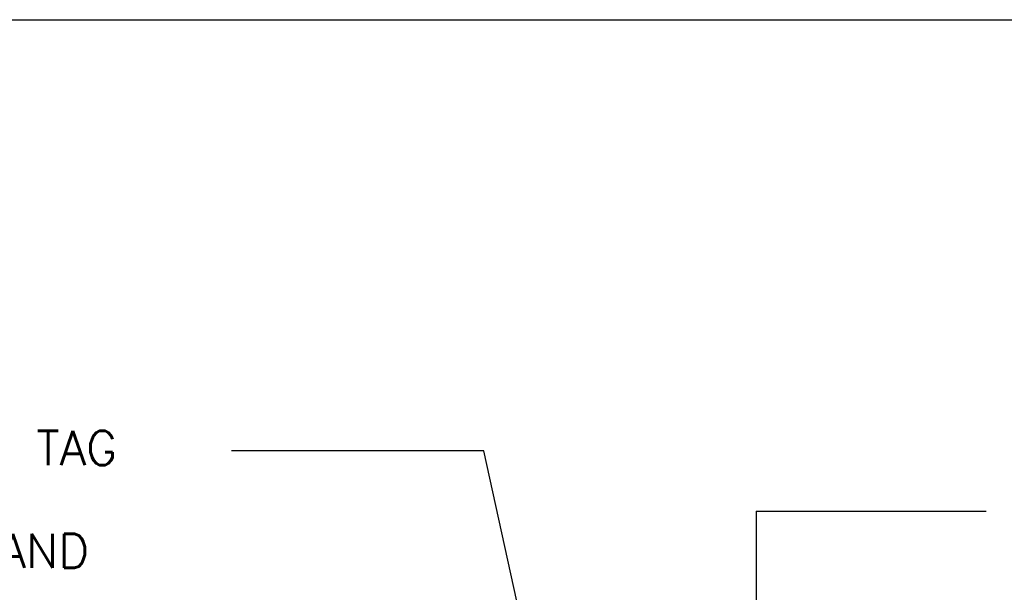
# Model space of a CAD drawing. Extents: x -1276 to 451, y 2026 to 3394.
# Tile 77 of 104: x -561 to -529, y 3197 to 3216. Entities that reach past the tile are written whole.
import ezdxf

# ---------------------------------------------------------------- set-up
doc = ezdxf.new("R2010")
doc.units = 0
doc.header["$MEASUREMENT"] = 0
doc.layers.add('FREEZE-OUTLINE-TITLES', color=60, linetype='CONTINUOUS')
doc.layers.add('TEXT', color=3, linetype='CONTINUOUS')
doc.styles.add('SIMPLEX', font='simplex')
doc.dimstyles.new('DIM12', dxfattribs={"dimscale": 12, "dimtxt": 0.09375, "dimasz": 0.09375, "dimexe": 0.0625, "dimexo": 0.0625, "dimgap": 0.0625, "dimtad": 1, "dimdec": 4, "dimzin": 3, "dimdsep": 46, "dimlunit": 4, "dimtxsty": 'SIMPLEX', "dimcen": 0, "dimclrd": 3, "dimclre": 3, "dimclrt": 3, "dimadec": 0, "dimazin": 0, "dimtfac": 1, "dimtdec": 4, "dimtmove": 0, "dimatfit": 3, "dimfxl": 1, "dimfrac": 2, "dimtolj": 1, "dimtzin": 3, "dimarcsym": 0})

msp = doc.modelspace()

# ---------------------------------------------------------------- linework, layer by layer
at = {"layer": 'FREEZE-OUTLINE-TITLES', "color": 60, "linetype": 'Continuous'}
msp.add_lwpolyline([(-606.09147, 3215.66947), (-486.09147, 3215.66947), (-486.09147, 3059.66947), (-606.09147, 3059.66947)], close=True, dxfattribs=at)
at = {"layer": 'TEXT'}
for q in [(-537.07065, 3187.70595), (-529.49619, 3199.49832)]:
    msp.add_line((-537.07065, 3199.49832), q, dxfattribs=at)

# ---------------------------------------------------------------- texts
at = {"layer": 'TEXT', "char_height": 1.125, "attachment_point": 1, "style": 'SIMPLEX'}
for s, insert, width in [('PRODUCT COVER I.D. TAG', (-577.24873, 3202.13558), 21.9642857), ('FILL TOP SEAL CAP AND ROTATABLE SWIVEL  ADAPTOR - FILL PORT', (-577.24873, 3198.75121), 21.4821429)]:
    msp.add_mtext(s, dxfattribs=dict(at, insert=insert, width=width))

# ---------------------------------------------------------------- leaders
at = {"layer": 'TEXT'}
msp.add_leader([(-544.05905, 3192.54368), (-546.02941, 3201.48252), (-554.33856, 3201.48252)], dimstyle='DIM12', override={"dimgap": 0.0625, "dimtad": 0}, dxfattribs=at)

doc.saveas('drawing.dxf')
